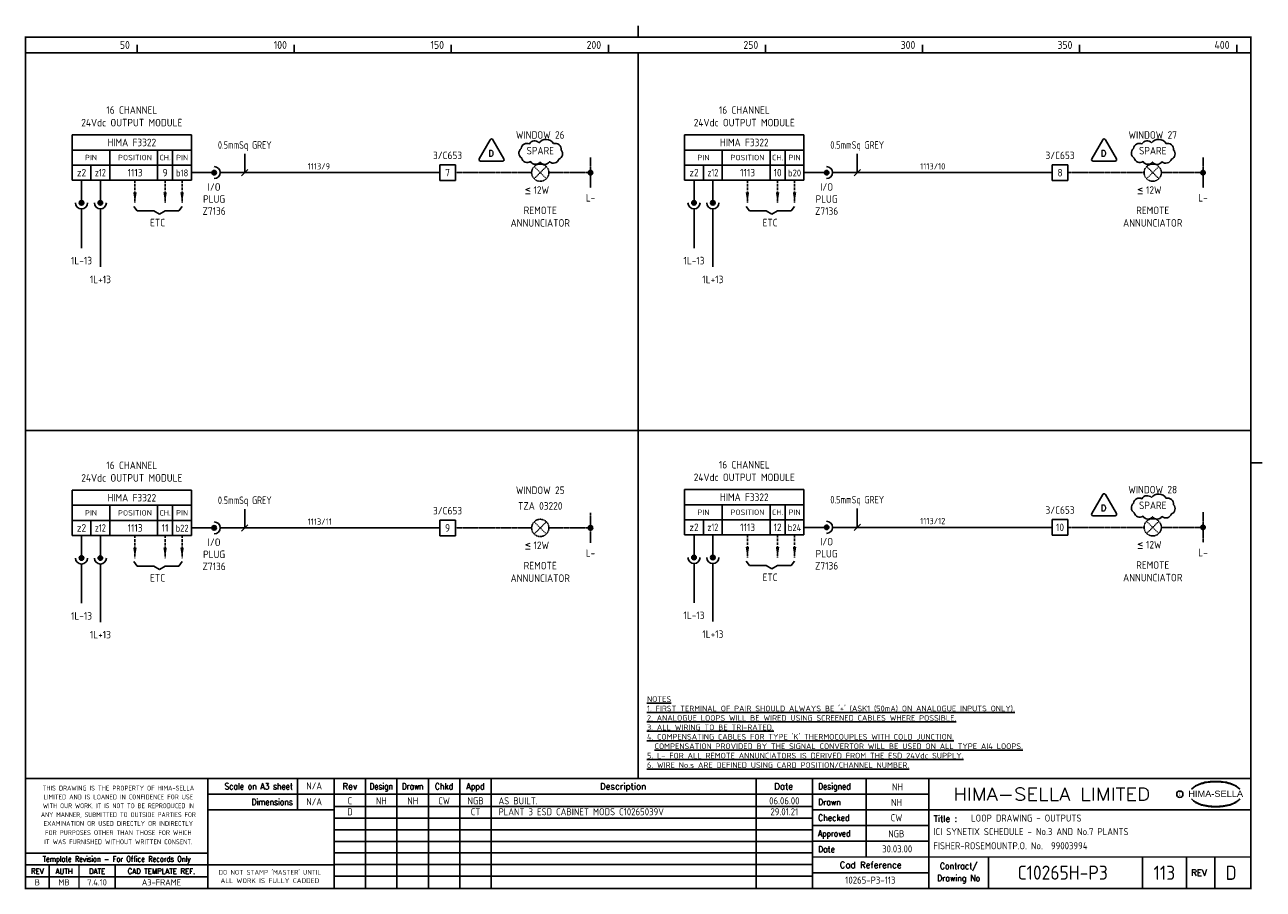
# Model space of a CAD drawing. Extents: x 14 to 408, y 0 to 275.
import ezdxf
from ezdxf.enums import TextEntityAlignment as Align

# ---------------------------------------------------------------- set-up
doc = ezdxf.new("R2010")
doc.units = 0
doc.header["$LTSCALE"] = 0.25
doc.header["$MEASUREMENT"] = 0
doc.linetypes.add('HIDDEN', pattern=[0.375, 0.25, -0.125])
doc.linetypes.add('HIDDEN2', pattern=[4.7625, 3.175, -1.5875])
doc.layers.get('0').update_dxf_attribs({"color": 41, "linetype": 'CONTINUOUS'})
for name, color, linetype in [('00-DRG_FRAME', 12, 'CONTINUOUS'), ('01-DRAW', 7, 'CONTINUOUS'), ('051-TEXT', 2, 'CONTINUOUS'), ('117', 7, 'CONTINUOUS'), ('117-TEXT', 2, 'CONTINUOUS')]:
    doc.layers.add(name, color=color, linetype=linetype)
doc.styles.add('ARIAL', font='arial.ttf', dxfattribs={"height": 2.5})
doc.styles.add('ISO', font='iso.shx')
doc.styles.add('ROMAND', font='ROMAND')
doc.styles.add('ROMANS', font='romans.shx')

# ---------------------------------------------------------------- blocks, each defined once
blk = doc.blocks.new('A3-REVA')
at = {"layer": '051-TEXT', "style": 'ISO'}
for tag, p in [('DESIGNED', (292.01, 31.7)), ('A', (117.73, 27.28)), ('DES', (127.73, 27.28)), ('DRN', (137.73, 27.28)), ('CHKD', (147.73, 27.28)), ('APPD', (157.73, 27.28)), ('DATE', (256, 27.28)), ('DRAWN', (291.72, 26.77)), ('CHECKED', (291.72, 21.89)), ('APPD', (291.65, 16.79)), ('DATE', (291.92, 11.96))]:
    blk.add_attdef(tag, text='', height=2.25, dxfattribs=at).set_placement(p, align=Align.CENTER)
blk.add_attdef('DESCRIPTION', (165.03, 27.28), '', height=2.25, dxfattribs=at)
blk = doc.blocks.new('A3-TITLE')
at = {"layer": '051-TEXT', "style": 'ISO'}
blk.add_attdef('TITLE_1', (315.46, 21.78), '', height=2.25, dxfattribs=at)
for tag, p in [('DRGNO', (376.96, 3.24)), ('REV.', (398.2, 3.24))]:
    blk.add_attdef(tag, text='', height=4.5, dxfattribs=at).set_placement(p, align=Align.CENTER)
blk = doc.blocks.new('DOT')
for radius in [0.75, 0.65, 0.55, 0.45, 0.35, 0.25, 0.15, 0.05]:
    blk.add_circle((0, 0), radius)
blk = doc.blocks.new('A3-CONTRACT')
at = {"layer": '051-TEXT', "color": 41, "style": 'ISO'}
for tag, height, p in [('SCALE', 2.25, (106.71, 31.82)), ('DIMS', 2.25, (106.71, 26.8)), ('CAD-REF', 2.25, (283.73, 1.84)), ('CONTRACT', 4.5, (344.94, 3.1))]:
    blk.add_attdef(tag, text='', height=height, dxfattribs=at).set_placement(p, align=Align.CENTER)
for tag, p in [('TITLE_2', (303.86, 17.28)), ('TITLE_3', (303.79, 12.78))]:
    blk.add_attdef(tag, p, '', height=2.25, dxfattribs=at)

msp = doc.modelspace()

# ---------------------------------------------------------------- linework, layer by layer
at = {"layer": '00-DRG_FRAME'}
for p, q in [((50, 266.5), (50, 269)), ((100, 266.5), (100, 269)), ((150, 266.5), (150, 269)), ((200, 266.5), (200, 269)), ((250, 266.5), (250, 269)), ((300, 266.5), (300, 269)), ((350, 266.5), (350, 269)), ((400, 266.5), (400, 269)), ((101.01, 35.5), (101.01, 25.5)), ((122.7, 35.5), (122.7, 0.5)), ((132.7, 0.5), (132.7, 35.5)), ((142.7, 0.5), (142.7, 35.5)), ((152.7, 35.5), (152.7, 0.5)), ((162.7, 35.5), (162.7, 0.5)), ((247, 35.5), (247, 0.5)), ((282, 35.5), (282, 10.5)), ((265, 30.5), (302, 30.5)), ((265, 26.59), (112.7, 26.59)), ((302, 25.5), (265, 25.5)), ((265, 22.89), (112.7, 22.89)), ((265, 20.5), (302, 20.5)), ((265, 19.19), (112.7, 19.19)), ((265, 15.49), (112.7, 15.49)), ((302, 15.5), (265, 15.5)), ((265, 11.79), (112.7, 11.79)), ((265, 8.09), (112.7, 8.09)), ((321, 10.5), (321, 0.5)), ((370, 10.5), (370, 0.5)), ((384, 0.5), (384, 10.5)), ((393, 10.5), (393, 0.5)), ((72.5, 4.25), (14.5, 4.25)), ((265, 4.39), (112.7, 4.39)), ((302, 5.5), (265, 5.5))]:
    msp.add_line(p, q, dxfattribs=at)
at = {"layer": '00-DRG_FRAME', "const_width": 0.5}
for points in [[(209.5, 271.5), (209.5, 275.18)], [(209.5, 271.5), (209.5, 275.18)], [(14.5, 266.5), (404.5, 266.5)], [(209.5, 35.5), (209.5, 266.5)], [(14.5, 146.31), (404.5, 146.31)], [(404.5, 136), (408.18, 136)], [(404.5, 35.5), (14.5, 35.5)], [(72.5, 0.5), (72.5, 35.5)], [(112.7, 0.5), (112.7, 35.5)], [(265, 35.5), (265, 0.5)], [(302, 0.5), (302, 35.5)], [(265, 30.5), (72.5, 30.5)], [(112.7, 25.5), (72.5, 25.5)], [(404.5, 25.5), (302, 25.5)], [(14.5, 11.75), (72.5, 11.75)], [(14.5, 8), (72.5, 8)], [(22, 0.5), (22, 8)], [(31.5, 0.5), (31.5, 8)], [(43, 0.5), (43, 8)], [(112.7, 8), (72.5, 8)], [(265, 10.5), (404.5, 10.5)]]:
    msp.add_lwpolyline(points, dxfattribs=at)
msp.add_lwpolyline([(14.5, 0.5), (404.5, 0.5), (404.5, 271.5), (14.5, 271.5)], close=True, dxfattribs=at)
at = {"layer": '00-DRG_FRAME', "color": 3}
msp.add_circle((381.88, 30.5), 1, dxfattribs=at)
for centre, radius, start, end in [((390.6, 26.83), 7.24, 106.0532, 133.5024), ((390.88, 27.01), 7.3, 130.419, 136.057), ((390.11, 28.1), 5.98, 122.244, 131.6154), ((389.75, 28.78), 5.21, 111.8206, 122.8668), ((391.78, 24.7), 9.76, 107.5931, 113.9452), ((393.1, 18.5), 15.94, 89.2698, 106.3911), ((392.1, 23.52), 10.99, 96.0146, 107.3203), ((393.29, 16.31), 18.28, 92.8917, 97.3734), ((393.24, 18.86), 15.73, 89.7805, 93.1738), ((393.36, 18.86), 15.73, 86.8262, 90.2195), ((393.51, 18.5), 15.94, 73.6089, 90.7302), ((393.31, 16.31), 18.28, 82.6266, 87.1083), ((394.51, 23.52), 10.99, 72.6797, 83.9854), ((394.83, 24.7), 9.76, 66.0548, 72.4069), ((396, 26.83), 7.24, 46.4976, 73.9468), ((396.85, 28.78), 5.21, 57.1332, 68.1794), ((396.49, 28.1), 5.98, 48.3846, 57.756), ((395.73, 27.01), 7.3, 43.943, 49.581), ((390.88, 34.04), 7.3, 223.943, 229.581), ((390.6, 34.23), 7.24, 226.4976, 253.9468), ((390.11, 32.96), 5.98, 228.3846, 237.756), ((389.75, 32.28), 5.21, 237.1332, 248.1794), ((396, 34.23), 7.24, 286.0532, 313.5024), ((396.85, 32.28), 5.21, 291.8206, 302.8668), ((396.49, 32.96), 5.98, 302.244, 311.6154), ((395.73, 34.04), 7.3, 310.419, 316.057), ((391.78, 36.36), 9.76, 246.0548, 252.4069), ((393.1, 42.56), 15.94, 253.6089, 270.7302), ((392.1, 37.54), 10.99, 252.6797, 263.9854), ((393.29, 44.75), 18.28, 262.6266, 267.1083), ((393.24, 42.19), 15.73, 266.8262, 270.2195), ((393.51, 42.56), 15.94, 269.2698, 286.3911), ((393.36, 42.19), 15.73, 269.7805, 273.1738), ((393.31, 44.75), 18.28, 272.8917, 277.3734), ((394.51, 37.54), 10.99, 276.0146, 287.3203), ((394.83, 36.36), 9.76, 287.5931, 293.9452)]:
    msp.add_arc(centre, radius, start, end, dxfattribs=at)
at = {"layer": '01-DRAW'}
for points in [[(162.4, 238.82), (158.91, 232.77, 0.57735), (159.34, 232.02), (166.32, 232.02, 0.57735), (166.76, 232.77), (163.27, 238.82, 0.57735)], [(177.9, 237.83, 0.520567), (174.88, 237.49, 0.520567), (174.88, 237.49, 0.520567), (172.21, 236.05, 0.520567), (172.21, 236.05, 0.520567), (172.41, 232.97, 0.520567), (172.41, 232.97, 0.520567), (175.22, 231.87, 0.520567), (175.22, 231.87, 0.520567), (178.24, 231.74, 0.520567), (178.24, 231.74, 0.520567), (181.26, 231.81, 0.520567), (181.26, 231.81, 0.520567), (184.27, 232.63, 0.520567), (184.27, 232.63, 0.520567), (184.96, 235.57, 0.520567), (184.96, 235.57, 0.520567), (182.56, 237.62, 0.520567), (182.56, 237.62, 0.520567)], [(357.34, 238.82), (353.85, 232.77, 0.57735), (354.29, 232.02), (361.27, 232.02, 0.57735), (361.7, 232.77), (358.22, 238.82, 0.57735)], [(372.85, 237.83, 0.520567), (369.83, 237.49, 0.520567), (369.83, 237.49, 0.520567), (367.16, 236.05, 0.520567), (367.16, 236.05, 0.520567), (367.36, 232.97, 0.520567), (367.36, 232.97, 0.520567), (370.17, 231.87, 0.520567), (370.17, 231.87, 0.520567), (373.19, 231.74, 0.520567), (373.19, 231.74, 0.520567), (376.2, 231.81, 0.520567), (376.2, 231.81, 0.520567), (379.22, 232.63, 0.520567), (379.22, 232.63, 0.520567), (379.91, 235.57, 0.520567), (379.91, 235.57, 0.520567), (377.51, 237.62, 0.520567), (377.51, 237.62, 0.520567)], [(357.34, 125.9), (353.85, 119.86, 0.57735), (354.29, 119.1), (361.27, 119.1, 0.57735), (361.7, 119.86), (358.22, 125.9, 0.57735)], [(372.85, 124.92, 0.520567), (369.83, 124.57, 0.520567), (369.83, 124.57, 0.520567), (367.16, 123.14, 0.520567), (367.16, 123.14, 0.520567), (367.36, 120.06, 0.520567), (367.36, 120.06, 0.520567), (370.17, 118.96, 0.520567), (370.17, 118.96, 0.520567), (373.19, 118.82, 0.520567), (373.19, 118.82, 0.520567), (376.2, 118.89, 0.520567), (376.2, 118.89, 0.520567), (379.22, 119.71, 0.520567), (379.22, 119.71, 0.520567), (379.91, 122.66, 0.520567), (379.91, 122.66, 0.520567), (377.51, 124.71, 0.520567), (377.51, 124.71, 0.520567)]]:
    msp.add_lwpolyline(points, format="xyb", close=True, dxfattribs=at)
at = {"layer": '117'}
for p, q in [((29.32, 240.36), (29.32, 225.96)), ((67.32, 240.36), (29.32, 240.36)), ((67.32, 240.36), (67.32, 225.96)), ((224.26, 240.36), (224.26, 225.96)), ((262.26, 240.36), (224.26, 240.36)), ((262.26, 240.36), (262.26, 225.96)), ((67.32, 235.56), (29.32, 235.56)), ((41.32, 235.56), (41.32, 225.96)), ((56.52, 235.56), (56.52, 225.96)), ((61.32, 235.56), (61.32, 225.96)), ((262.26, 235.56), (224.26, 235.56)), ((236.26, 235.56), (236.26, 225.96)), ((251.46, 235.56), (251.46, 225.96)), ((256.26, 235.56), (256.26, 225.96)), ((67.32, 230.76), (29.32, 230.76)), ((35.32, 230.76), (35.32, 225.96)), ((146.32, 230.86), (146.32, 225.86)), ((151.32, 230.86), (146.32, 230.86)), ((151.32, 225.86), (151.32, 230.86)), ((262.26, 230.76), (224.26, 230.76)), ((230.26, 230.76), (230.26, 225.96)), ((341.26, 230.86), (341.26, 225.86)), ((346.26, 230.86), (341.26, 230.86)), ((346.26, 225.86), (346.26, 230.86)), ((67.32, 225.96), (29.32, 225.96)), ((32.32, 225.96), (32.32, 218.76)), ((38.32, 225.96), (38.32, 218.76)), ((67.32, 228.36), (74.52, 228.36)), ((76.44, 228.36), (146.32, 228.36)), ((151.32, 225.86), (146.32, 225.86)), ((262.26, 225.96), (224.26, 225.96)), ((227.26, 225.96), (227.26, 218.76)), ((233.26, 225.96), (233.26, 218.76)), ((262.26, 228.36), (269.46, 228.36)), ((271.38, 228.36), (341.26, 228.36)), ((346.26, 225.86), (341.26, 225.86)), ((32.32, 216.84), (32.32, 204.36)), ((38.32, 216.84), (38.32, 198.36)), ((48.92, 217.62), (50, 216.18)), ((64.32, 217.62), (63.24, 216.18)), ((227.26, 216.84), (227.26, 204.36)), ((233.26, 216.84), (233.26, 198.36)), ((243.86, 217.62), (244.94, 216.18)), ((259.26, 217.62), (258.18, 216.18)), ((50, 216.18), (55.32, 216.18)), ((55.32, 216.18), (57.12, 215.1)), ((58.92, 216.18), (57.12, 215.1)), ((63.24, 216.18), (58.92, 216.18)), ((244.94, 216.18), (250.26, 216.18)), ((250.26, 216.18), (252.06, 215.1)), ((253.86, 216.18), (252.06, 215.1)), ((258.18, 216.18), (253.86, 216.18)), ((67.32, 127.27), (29.32, 127.27)), ((29.32, 127.27), (29.32, 112.87)), ((67.32, 127.27), (67.32, 112.87)), ((262.26, 127.45), (224.26, 127.45)), ((224.26, 127.45), (224.26, 113.05)), ((262.26, 127.45), (262.26, 113.05)), ((67.32, 122.47), (29.32, 122.47)), ((41.32, 122.47), (41.32, 112.87)), ((56.52, 122.47), (56.52, 112.87)), ((61.32, 122.47), (61.32, 112.87)), ((262.26, 122.65), (224.26, 122.65)), ((236.26, 122.65), (236.26, 113.05)), ((251.46, 122.65), (251.46, 113.05)), ((256.26, 122.65), (256.26, 113.05)), ((67.32, 117.67), (29.32, 117.67)), ((35.32, 117.67), (35.32, 112.87)), ((67.32, 115.27), (74.52, 115.27)), ((76.44, 115.27), (146.32, 115.27)), ((146.32, 117.77), (146.32, 112.77)), ((151.32, 117.77), (146.32, 117.77)), ((151.32, 112.77), (151.32, 117.77)), ((262.26, 117.85), (224.26, 117.85)), ((230.26, 117.85), (230.26, 113.05)), ((262.26, 115.45), (269.46, 115.45)), ((271.38, 115.45), (341.26, 115.45)), ((346.26, 117.95), (341.26, 117.95)), ((341.26, 117.95), (341.26, 112.95)), ((346.26, 112.95), (346.26, 117.95)), ((67.32, 112.87), (29.32, 112.87)), ((32.32, 112.87), (32.32, 105.67)), ((38.32, 112.87), (38.32, 105.67)), ((151.32, 112.77), (146.32, 112.77)), ((262.26, 113.05), (224.26, 113.05)), ((227.26, 113.05), (227.26, 105.85)), ((233.26, 113.05), (233.26, 105.85)), ((346.26, 112.95), (341.26, 112.95)), ((32.32, 103.75), (32.32, 91.27)), ((38.32, 103.75), (38.32, 85.27)), ((48.92, 104.53), (50, 103.09)), ((50, 103.09), (55.32, 103.09)), ((55.32, 103.09), (57.12, 102.01)), ((58.92, 103.09), (57.12, 102.01)), ((63.24, 103.09), (58.92, 103.09)), ((64.32, 104.53), (63.24, 103.09)), ((227.26, 103.93), (227.26, 91.45)), ((233.26, 103.93), (233.26, 85.45)), ((243.86, 104.71), (244.94, 103.27)), ((244.94, 103.27), (250.26, 103.27)), ((250.26, 103.27), (252.06, 102.19)), ((253.86, 103.27), (252.06, 102.19)), ((258.18, 103.27), (253.86, 103.27)), ((259.26, 104.71), (258.18, 103.27))]:
    msp.add_line(p, q, dxfattribs=at)
at = {"layer": '117', "color": 3}
for p, q in [((84.27, 228.36), (84.27, 234.36)), ((279.21, 228.36), (279.21, 234.36)), ((83.27, 227.36), (85.27, 229.36)), ((278.21, 227.36), (280.21, 229.36)), ((84.27, 115.27), (84.27, 121.27)), ((279.21, 115.45), (279.21, 121.45)), ((83.27, 114.27), (85.27, 116.27)), ((278.21, 114.45), (280.21, 116.45))]:
    msp.add_line(p, q, dxfattribs=at)
at = {"layer": '117', "linetype": 'HIDDEN'}
for p, q in [((194.32, 233.16), (194.32, 223.56)), ((389.26, 233.16), (389.26, 223.56)), ((176.37, 226.42), (180.26, 230.31)), ((176.37, 230.31), (180.26, 226.42)), ((371.32, 230.31), (375.21, 226.42)), ((371.32, 226.42), (375.21, 230.31)), ((151.32, 228.36), (175.57, 228.36)), ((181.07, 228.36), (194.32, 228.36)), ((346.26, 228.36), (370.51, 228.36)), ((376.01, 228.36), (389.26, 228.36)), ((194.32, 120.07), (194.32, 110.47)), ((389.26, 120.25), (389.26, 110.65)), ((151.32, 115.27), (175.57, 115.27)), ((176.37, 117.21), (180.26, 113.32)), ((176.37, 113.32), (180.26, 117.21)), ((181.07, 115.27), (194.32, 115.27)), ((346.26, 115.45), (370.51, 115.45)), ((371.32, 113.5), (375.21, 117.39)), ((371.32, 117.39), (375.21, 113.5)), ((376.01, 115.45), (389.26, 115.45))]:
    msp.add_line(p, q, dxfattribs=at)
at = {"layer": '117', "linetype": 'HIDDEN2'}
for p, q in [((49.32, 225.96), (49.32, 218.76)), ((58.92, 225.96), (58.92, 218.76)), ((64.32, 225.96), (64.32, 218.76)), ((244.26, 225.96), (244.26, 218.76)), ((253.86, 225.96), (253.86, 218.76)), ((259.26, 225.96), (259.26, 218.76)), ((49.32, 112.87), (49.32, 105.67)), ((58.92, 112.87), (58.92, 105.67)), ((64.32, 112.87), (64.32, 105.67)), ((244.26, 113.05), (244.26, 105.85)), ((253.86, 113.05), (253.86, 105.85)), ((259.26, 113.05), (259.26, 105.85))]:
    msp.add_line(p, q, dxfattribs=at)
at = {"layer": '117'}
for centre, radius in [((74.52, 228.36), 0.72), ((74.52, 228.36), 0.624), ((74.52, 228.36), 0.528), ((74.52, 228.36), 0.432), ((74.52, 228.36), 0.336), ((269.46, 228.36), 0.72), ((269.46, 228.36), 0.624), ((269.46, 228.36), 0.528), ((269.46, 228.36), 0.432), ((269.46, 228.36), 0.336), ((74.52, 228.36), 0.24), ((74.52, 228.36), 0.144), ((74.52, 228.36), 0.048), ((269.46, 228.36), 0.24), ((269.46, 228.36), 0.144), ((269.46, 228.36), 0.048), ((32.32, 218.76), 0.72), ((32.32, 218.76), 0.624), ((32.32, 218.76), 0.528), ((32.32, 218.76), 0.432), ((32.32, 218.76), 0.336), ((32.32, 218.76), 0.24), ((32.32, 218.76), 0.144), ((32.32, 218.76), 0.048), ((38.32, 218.76), 0.72), ((38.32, 218.76), 0.624), ((38.32, 218.76), 0.528), ((38.32, 218.76), 0.432), ((38.32, 218.76), 0.336), ((38.32, 218.76), 0.24), ((38.32, 218.76), 0.144), ((38.32, 218.76), 0.048), ((227.26, 218.76), 0.72), ((227.26, 218.76), 0.624), ((227.26, 218.76), 0.528), ((227.26, 218.76), 0.432), ((227.26, 218.76), 0.336), ((227.26, 218.76), 0.24), ((227.26, 218.76), 0.144), ((227.26, 218.76), 0.048), ((233.26, 218.76), 0.72), ((233.26, 218.76), 0.624), ((233.26, 218.76), 0.528), ((233.26, 218.76), 0.432), ((233.26, 218.76), 0.336), ((233.26, 218.76), 0.24), ((233.26, 218.76), 0.144), ((233.26, 218.76), 0.048), ((74.52, 115.27), 0.72), ((74.52, 115.27), 0.624), ((74.52, 115.27), 0.528), ((74.52, 115.27), 0.432), ((74.52, 115.27), 0.336), ((74.52, 115.27), 0.24), ((74.52, 115.27), 0.144), ((74.52, 115.27), 0.048), ((269.46, 115.45), 0.72), ((269.46, 115.45), 0.624), ((269.46, 115.45), 0.528), ((269.46, 115.45), 0.432), ((269.46, 115.45), 0.336), ((269.46, 115.45), 0.24), ((269.46, 115.45), 0.144), ((269.46, 115.45), 0.048), ((227.26, 105.85), 0.72), ((227.26, 105.85), 0.624), ((233.26, 105.85), 0.72), ((233.26, 105.85), 0.624), ((32.32, 105.67), 0.72), ((32.32, 105.67), 0.624), ((32.32, 105.67), 0.528), ((32.32, 105.67), 0.432), ((32.32, 105.67), 0.336), ((32.32, 105.67), 0.24), ((32.32, 105.67), 0.144), ((32.32, 105.67), 0.048), ((38.32, 105.67), 0.72), ((38.32, 105.67), 0.624), ((38.32, 105.67), 0.528), ((38.32, 105.67), 0.432), ((38.32, 105.67), 0.336), ((38.32, 105.67), 0.24), ((38.32, 105.67), 0.144), ((38.32, 105.67), 0.048), ((227.26, 105.85), 0.528), ((227.26, 105.85), 0.432), ((227.26, 105.85), 0.336), ((227.26, 105.85), 0.24), ((227.26, 105.85), 0.144), ((227.26, 105.85), 0.048), ((233.26, 105.85), 0.528), ((233.26, 105.85), 0.432), ((233.26, 105.85), 0.336), ((233.26, 105.85), 0.24), ((233.26, 105.85), 0.144), ((233.26, 105.85), 0.048)]:
    msp.add_circle(centre, radius, dxfattribs=at)
at = {"layer": '117', "linetype": 'HIDDEN'}
for centre in [(178.32, 228.36), (373.26, 228.36), (178.32, 115.27), (373.26, 115.45)]:
    msp.add_circle(centre, 2.75, dxfattribs=at)
at = {"layer": '117'}
for centre, start, end in [((74.52, 228.36), 270, 90), ((269.46, 228.36), 270, 90), ((32.32, 218.76), 180, 0), ((38.32, 218.76), 180, 0), ((227.26, 218.76), 180, 0), ((233.26, 218.76), 180, 0), ((74.52, 115.27), 270, 90), ((269.46, 115.45), 270, 90), ((32.32, 105.67), 180, 0), ((38.32, 105.67), 180, 0), ((227.26, 105.85), 180, 0), ((233.26, 105.85), 180, 0)]:
    msp.add_arc(centre, 1.92, start, end, dxfattribs=at)
for points in [[(49.88, 222.12), (48.76, 222.12), (49.32, 218.76)], [(59.48, 222.12), (58.36, 222.12), (58.92, 218.76)], [(64.88, 222.12), (63.76, 222.12), (64.32, 218.76)], [(244.82, 222.12), (243.7, 222.12), (244.26, 218.76)], [(254.42, 222.12), (253.3, 222.12), (253.86, 218.76)], [(259.82, 222.12), (258.7, 222.12), (259.26, 218.76)], [(49.88, 109.03), (48.76, 109.03), (49.32, 105.67)], [(59.48, 109.03), (58.36, 109.03), (58.92, 105.67)], [(64.88, 109.03), (63.76, 109.03), (64.32, 105.67)], [(244.82, 109.21), (243.7, 109.21), (244.26, 105.85)], [(254.42, 109.21), (253.3, 109.21), (253.86, 105.85)], [(259.82, 109.21), (258.7, 109.21), (259.26, 105.85)]]:
    msp.add_solid(points, dxfattribs=at)

# ---------------------------------------------------------------- block references
at = {"layer": '00-DRG_FRAME'}
for name, p, values in [('A3-CONTRACT', (-0.35, 0.19), {'TITLE_2': 'ICI SYNETIX SCHEDULE - No.3 AND No.7 PLANTS', 'TITLE_3': 'FISHER-ROSEMOUNTP.O. No.  99003994', 'CAD-REF': '10265-P3-113', 'CONTRACT': 'C10265H-P3', 'SCALE': 'N/A', 'DIMS': 'N/A'}), ('A3-TITLE', (0, 0), {'TITLE_1': 'LOOP DRAWING - OUTPUTS', 'DRGNO': '113', 'REV.': 'D'})]:
    msp.add_blockref(name, p, dxfattribs=at).add_auto_attribs(values)
ref = msp.add_blockref('A3-REVA', (0, 0), dxfattribs=at)
ref.add_attrib('A', 'C', dxfattribs={"layer": '051-TEXT', "height": 2.25, "style": 'ISO'}).set_placement((117.73, 27.28), align=Align.CENTER)
ref.add_attrib('DES', 'NH', dxfattribs={"layer": '051-TEXT', "height": 2.25, "style": 'ISO'}).set_placement((127.73, 27.28), align=Align.CENTER)
ref.add_attrib('DRN', 'NH', dxfattribs={"layer": '051-TEXT', "height": 2.25, "style": 'ISO'}).set_placement((137.73, 27.28), align=Align.CENTER)
ref.add_attrib('CHKD', 'CW', dxfattribs={"layer": '051-TEXT', "height": 2.25, "style": 'ISO'}).set_placement((147.73, 27.28), align=Align.CENTER)
ref.add_attrib('APPD', 'NGB', dxfattribs={"layer": '051-TEXT', "height": 2.25, "style": 'ISO'}).set_placement((157.73, 27.28), align=Align.CENTER)
ref.add_attrib('DESCRIPTION', 'AS BUILT.', (165.03, 27.28), dxfattribs={"layer": '051-TEXT', "height": 2.25, "style": 'ISO'})
ref.add_attrib('DATE', '06.06.00', dxfattribs={"layer": '051-TEXT', "height": 2.25, "style": 'ISO'}).set_placement((256, 27.28), align=Align.CENTER)
ref.add_attrib('DESIGNED', 'NH', dxfattribs={"layer": '051-TEXT', "height": 2.25, "style": 'ISO'}).set_placement((292.01, 31.7), align=Align.CENTER)
ref.add_attrib('DRAWN', 'NH', dxfattribs={"layer": '051-TEXT', "height": 2.25, "style": 'ISO'}).set_placement((291.72, 26.77), align=Align.CENTER)
ref.add_attrib('CHECKED', 'CW', dxfattribs={"layer": '051-TEXT', "height": 2.25, "style": 'ISO'}).set_placement((291.72, 21.89), align=Align.CENTER)
ref.add_attrib('APPD', 'NGB', dxfattribs={"layer": '051-TEXT', "height": 2.25, "style": 'ISO'}).set_placement((291.65, 16.79), align=Align.CENTER)
ref.add_attrib('DATE', '30.03.00', dxfattribs={"layer": '051-TEXT', "height": 2.25, "style": 'ISO'}).set_placement((291.92, 11.96), align=Align.CENTER)
ref = msp.add_blockref('A3-REVA', (0, -3.5), dxfattribs=at)
ref.add_attrib('A', 'D', dxfattribs={"layer": '051-TEXT', "height": 2.25, "style": 'ISO'}).set_placement((117.73, 23.79), align=Align.CENTER)
ref.add_attrib('APPD', 'CT', dxfattribs={"layer": '051-TEXT', "height": 2.25, "style": 'ISO'}).set_placement((157.73, 23.79), align=Align.CENTER)
ref.add_attrib('DESCRIPTION', 'PLANT 3 ESD CABINET MODS C10265039V', (165.03, 23.79), dxfattribs={"layer": '051-TEXT', "height": 2.25, "style": 'ISO'})
ref.add_attrib('DATE', '29.01.21', dxfattribs={"layer": '051-TEXT', "height": 2.25, "style": 'ISO'}).set_placement((256, 23.79), align=Align.CENTER)
at = {"layer": '117', "xscale": 0.9600000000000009, "yscale": 0.9600000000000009, "zscale": 0.9600000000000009}
for p in [(194.32, 228.36), (389.26, 228.36), (194.32, 115.27), (389.26, 115.45)]:
    msp.add_blockref('DOT', p, dxfattribs=at)

# ---------------------------------------------------------------- texts
at = {"layer": '00-DRG_FRAME', "style": 'ISO'}
for s, p in [('50', (47.69, 267.75)), ('100', (97.69, 267.75)), ('150', (147.69, 267.75)), ('200', (197.69, 267.75)), ('250', (247.69, 267.75)), ('300', (297.69, 267.75)), ('350', (347.69, 267.75)), ('400', (397.69, 267.75))]:
    msp.add_text(s, height=2.5, dxfattribs=at).set_placement(p, align=Align.RIGHT)
at = {"layer": '00-DRG_FRAME', "color": 3, "style": 'ISO'}
for s, width, p in [('THIS DRAWING IS THE PROPERTY OF HIMA-SELLA', 0.9, (44.04, 32.44)), ("DO NOT STAMP 'MASTER' UNTIL", 0.95, (92.25, 5.79))]:
    msp.add_text(s, height=1.53, dxfattribs=dict(at, width=width)).set_placement(p, align=Align.MIDDLE)
at = {"layer": '00-DRG_FRAME', "color": 4, "style": 'ROMAND', "width": 0.87}
for s, p in [('Scale on A3 sheet', (99.54, 32)), ('Dimensions', (99.54, 27.01))]:
    msp.add_text(s, height=2, dxfattribs=at).set_placement(p, align=Align.RIGHT)
at = {"layer": '00-DRG_FRAME', "color": 4, "style": 'ROMAND'}
for s, p in [('Rev', (117.7, 32)), ('Description', (204.69, 32)), ('Date', (255.79, 32))]:
    msp.add_text(s, height=2, dxfattribs=at).set_placement(p, align=Align.CENTER)
for s, width, p in [('Design', 0.85, (127.7, 32)), ('Drawn', 0.85, (137.7, 32)), ('Chkd', 0.9, (147.7, 32)), ('Appd', 0.9, (157.7, 32))]:
    msp.add_text(s, height=2, dxfattribs=dict(at, width=width)).set_placement(p, align=Align.CENTER)
for s, width, p in [('Designed', 0.87, (266.75, 32)), ('Drawn', 0.9, (266.75, 27)), ('Checked', 0.9, (266.75, 22)), ('Approved', 0.85, (266.75, 17)), ('Date', 0.9, (266.75, 12))]:
    msp.add_text(s, height=2, dxfattribs=dict(at, width=width)).set_placement(p)
at = {"layer": '00-DRG_FRAME', "style": 'ROMAND', "width": 1.15}
msp.add_text('HIMA-SELLA LIMITED', height=4, dxfattribs=at).set_placement((341.1, 30.5), align=Align.MIDDLE)
at = {"layer": '00-DRG_FRAME', "style": 'ARIAL', "width": 1.05}
msp.add_text('HIMA-SELLA', height=2, dxfattribs=at).set_placement((393.3, 29.63), align=Align.CENTER)
at = {"layer": '00-DRG_FRAME', "color": 3, "style": 'ISO'}
for s, width, p in [('LIMITED AND IS LOANED IN CONFIDENCE FOR USE', 0.9, (44.04, 29.62)), ('WITH OUR WORK. IT IS NOT TO BE REPRODUCED IN', 0.87, (44.04, 26.81)), ('ANY MANNER, SUBMITTED TO OUTSIDE PARTIES FOR', 0.87, (44.04, 23.99)), ('EXAMINATION OR USED DIRECTLY OR INDIRECTLY', 0.9, (44.04, 21.18)), ('IT WAS FURNISHED WITHOUT WRITTEN CONSENT.', 0.9, (44.04, 15.35)), ('FOR PURPOSES OTHER THAN THOSE FOR WHICH', 0.9, (44.04, 18.27))]:
    msp.add_text(s, height=1.53, dxfattribs=dict(at, width=width)).set_placement(p, align=Align.MIDDLE_CENTER)
at = {"layer": '00-DRG_FRAME', "color": 3, "style": 'ISO', "width": 0.9}
msp.add_text('C', height=1, dxfattribs=at).set_placement((381.84, 30), align=Align.CENTER)
at = {"layer": '00-DRG_FRAME', "color": 4, "style": 'ROMAND'}
msp.add_text('Title :', height=2, dxfattribs=at).set_placement((303.5, 21.75))
for s, height, width, p in [('Template Revision - For Office Records Only', 1.8, 0.85, (43.5, 9.62)), ('Contract/', 2, 0.9, (311.5, 7.5)), ('REV', 1.8, 0.9, (18.25, 6)), ('AUTH', 1.8, 0.9, (26.75, 6)), ('DATE', 1.8, 0.9, (37.25, 6)), ('CAD TEMPLATE REF.', 1.8, 0.9, (57.75, 6)), ('Drawing No', 2, 0.9, (311.5, 3.5))]:
    msp.add_text(s, height=height, dxfattribs=dict(at, width=width)).set_placement(p, align=Align.MIDDLE)
for s, p in [('Cad Reference', (283.5, 8)), ('REV', (388, 5.5))]:
    msp.add_text(s, height=2, dxfattribs=at).set_placement(p, align=Align.MIDDLE)
at = {"layer": '00-DRG_FRAME', "color": 41, "style": 'ISO'}
for s, p in [('B', (18.25, 1.45)), ('MB', (26.75, 1.45)), ('7.4.10', (37.25, 1.45)), ('A3-FRAME', (57.75, 1.45))]:
    msp.add_text(s, height=2, dxfattribs=at).set_placement(p, align=Align.CENTER)
at = {"layer": '00-DRG_FRAME', "color": 3, "style": 'ISO'}
msp.add_text('ALL WORK IS FULLY CADDED', height=1.53, dxfattribs=at).set_placement((92.25, 2.98), align=Align.MIDDLE_CENTER)
at = {"layer": '01-DRAW', "style": 'ROMANS', "width": 0.95}
for p in [(162.66, 234.5), (357.61, 234.5), (357.61, 121.59)]:
    msp.add_text('D', height=1.95, dxfattribs=at).set_placement(p, align=Align.MIDDLE)
at = {"layer": '01-DRAW', "insert": (212.29, 61.68), "char_height": 1.8, "width": 133.83, "attachment_point": 1, "style": 'ISO'}
msp.add_mtext("{\\Fiso.shx;\\LNOTES\\P1. FIRST TERMINAL OF PAIR SHOULD ALWAYS BE '+' (ASK1 (50mA) ON ANALOGUE INPUTS ONLY).\\P2. ANALOGUE LOOPS WILL BE WIRED USING SCREENED CABLES WHERE POSSIBLE.\\P3. ALL WIRING TO BE TRI-RATED.\\P4. COMPENSATING CABLES FOR TYPE 'K' THERMOCOUPLES WITH COLD JUNCTION.\\P  COMPENSATION PROVIDED BY THE SIGNAL CONVERTOR WILL BE USED ON ALL TYPE AI4 LOOPS.\\P5. L- FOR ALL REMOTE ANNUNCIATORS IS DERIVED FROM THE ESD 24Vdc SUPPLY.\\P6. WIRE No.s ARE DEFINED USING CARD POSITION/CHANNEL NUMBER.}", dxfattribs=at)
at = {"layer": '117-TEXT', "style": 'ISO'}
for s, height, p in [('16 CHANNEL', 2.4, (48.32, 247.08)), ('16 CHANNEL', 2.4, (243.26, 247.08)), ('24Vdc OUTPUT MODULE', 2.4, (48.32, 243.08)), ('24Vdc OUTPUT MODULE', 2.4, (243.26, 243.08)), ('HIMA F3322', 2.4, (48.32, 236.76)), ('HIMA F3322', 2.4, (243.26, 236.76)), ('PIN', 1.728, (35.32, 232.3)), ('POSITION', 1.728, (49.32, 232.3)), ('CH.', 1.728, (58.92, 232.3)), ('PIN', 1.73, (64.32, 232.3)), ('PIN', 1.728, (230.26, 232.3)), ('POSITION', 1.728, (244.26, 232.3)), ('CH.', 1.728, (253.86, 232.3)), ('PIN', 1.73, (259.26, 232.3)), ('z2', 2.4, (32.32, 227.16)), ('1113', 2.4, (49.37, 227.16)), ('9', 2.4, (58.92, 227.16)), ('b18', 2.2, (64.32, 227.16)), ('z2', 2.4, (227.26, 227.16)), ('1113', 2.4, (244.32, 227.16)), ('10', 2.4, (253.86, 227.16)), ('b20', 2.2, (259.26, 227.16)), ('I/O', 2.4, (74.52, 222.6)), ('I/O', 2.4, (269.46, 222.6)), ('PLUG', 2.4, (74.52, 218.76)), ('PLUG', 2.4, (269.46, 218.76)), ('Z7136', 2.4, (74.52, 214.92)), ('Z7136', 2.4, (269.46, 214.92)), ('ETC', 2.4, (56.52, 211.26)), ('ETC', 2.4, (251.46, 211.26)), ('16 CHANNEL', 2.4, (48.32, 133.99)), ('16 CHANNEL', 2.4, (243.26, 134.17)), ('24Vdc OUTPUT MODULE', 2.4, (48.32, 129.99)), ('24Vdc OUTPUT MODULE', 2.4, (243.26, 130.17)), ('HIMA F3322', 2.4, (243.26, 123.85)), ('HIMA F3322', 2.4, (48.32, 123.67)), ('PIN', 1.728, (35.32, 119.2)), ('POSITION', 1.728, (49.32, 119.2)), ('CH.', 1.728, (58.92, 119.2)), ('PIN', 1.73, (64.32, 119.21)), ('PIN', 1.728, (230.26, 119.38)), ('POSITION', 1.728, (244.26, 119.38)), ('CH.', 1.728, (253.86, 119.38)), ('PIN', 1.73, (259.26, 119.39)), ('z2', 2.4, (32.32, 114.07)), ('1113', 2.4, (49.37, 114.07)), ('11', 2.4, (58.92, 114.07)), ('b22', 2.2, (64.32, 114.07)), ('z2', 2.4, (227.26, 114.25)), ('1113', 2.4, (244.32, 114.25)), ('12', 2.4, (253.86, 114.25)), ('b24', 2.2, (259.26, 114.25)), ('I/O', 2.4, (74.52, 109.51)), ('I/O', 2.4, (269.46, 109.69)), ('PLUG', 2.4, (74.52, 105.67)), ('PLUG', 2.4, (269.46, 105.85)), ('Z7136', 2.4, (74.52, 101.83)), ('Z7136', 2.4, (269.46, 102.01)), ('ETC', 2.4, (56.52, 98.17)), ('ETC', 2.4, (251.46, 98.35))]:
    msp.add_text(s, height=height, dxfattribs=at).set_placement(p, align=Align.CENTER)
for s, p in [('WINDOW 26', (178.32, 240.36)), ('WINDOW 27', (373.26, 240.36)), ('SPARE', (178.32, 235.36)), ('SPARE', (373.26, 235.36)), ('3/C653', (148.82, 233.86)), ('3/C653', (343.76, 233.86)), ('7', (148.82, 228.36)), ('8', (343.76, 228.36)), ('L-', (194.32, 220.36)), ('L-', (389.26, 220.36)), ('REMOTE', (178.32, 216.36)), ('REMOTE', (373.26, 216.36)), ('ANNUNCIATOR', (178.32, 212.36)), ('ANNUNCIATOR', (373.26, 212.36)), ('1L-13', (32.32, 200.36)), ('1L-13', (227.26, 200.36)), ('1L+13', (38.32, 194.36)), ('1L+13', (233.26, 194.36)), ('WINDOW 25', (178.32, 127.27)), ('WINDOW 28', (373.26, 127.45)), ('3/C653', (148.82, 120.77)), ('TZA 03220', (178.32, 122.27)), ('3/C653', (343.76, 120.95)), ('SPARE', (373.26, 122.45)), ('9', (148.82, 115.27)), ('10', (343.76, 115.45)), ('L-', (194.32, 107.27)), ('L-', (389.26, 107.45)), ('REMOTE', (178.32, 103.27)), ('REMOTE', (373.26, 103.45)), ('ANNUNCIATOR', (178.32, 99.27)), ('ANNUNCIATOR', (373.26, 99.45)), ('1L-13', (32.32, 87.27)), ('1L-13', (227.26, 87.45)), ('1L+13', (38.32, 81.27)), ('1L+13', (233.26, 81.45))]:
    msp.add_text(s, height=2.4, dxfattribs=at).set_placement(p, align=Align.MIDDLE)
for s, width, p in [('0.5mmSq GREY', 0.85, (84.27, 235.97)), ('0.5mmSq GREY', 0.85, (279.21, 235.97)), ('z12', 0.8, (38.32, 227.16)), ('z12', 0.8, (233.26, 227.16)), ('0.5mmSq GREY', 0.85, (84.27, 122.88)), ('0.5mmSq GREY', 0.85, (279.21, 123.06)), ('z12', 0.8, (38.32, 114.07)), ('z12', 0.8, (233.26, 114.25))]:
    msp.add_text(s, height=2.4, dxfattribs=dict(at, width=width)).set_placement(p, align=Align.CENTER)
at = {"layer": '117-TEXT', "color": 3, "style": 'ISO'}
for s, p in [('1113/9', (104.32, 230.36)), ('1113/10', (299.26, 230.36)), ('1113/11', (104.32, 117.27)), ('1113/12', (299.26, 117.45))]:
    msp.add_text(s, height=2, dxfattribs=at).set_placement(p, align=Align.MIDDLE_LEFT)
at = {"layer": '117-TEXT', "style": 'ISO'}
for s, height, p in [('<', 3.36, (173.32, 221.63)), ('-', 3.36, (173.32, 220.27)), ('12W', 2.4, (176.18, 221.62)), ('<', 3.36, (368.26, 221.63)), ('-', 3.36, (368.26, 220.27)), ('12W', 2.4, (371.12, 221.62)), ('<', 3.36, (173.32, 108.54)), ('12W', 2.4, (176.18, 108.53)), ('<', 3.36, (368.26, 108.72)), ('12W', 2.4, (371.12, 108.71)), ('-', 3.36, (173.32, 107.18)), ('-', 3.36, (368.26, 107.36))]:
    msp.add_text(s, height=height, dxfattribs=at).set_placement(p)

doc.saveas('drawing.dxf')
